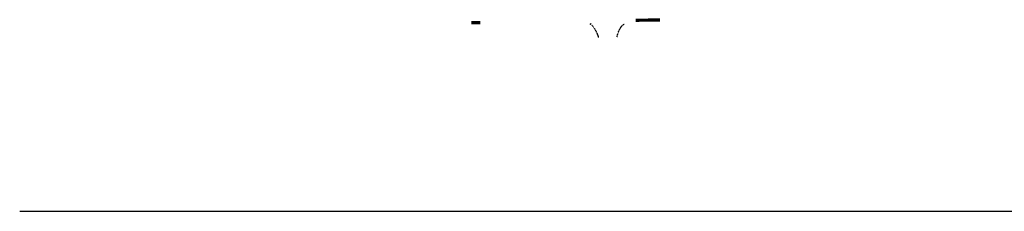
# Model space of a CAD drawing. Header units: feet. Extents: x 2474618 to 2487557, y 495207 to 504443.
# Tile 4 of 158: x 2474618 to 2477404, y 503285 to 503827. Entities that reach past the tile are written whole.
import ezdxf

# ---------------------------------------------------------------- set-up
doc = ezdxf.new("R2010")
doc.units = ezdxf.units.FT
doc.header["$MEASUREMENT"] = 0
doc.linetypes.add('OhDOT_USTN5', pattern=[0.11, 0.055, -0.055])
doc.layers.add('PV_P_Seamline', color=7, linetype='Continuous', lineweight=70)
doc.layers.add('PV_X_Driveway', color=7, linetype='OhDOT_USTN5')
doc.layers.add('RD_X_RR_Cells', color=1, linetype='Continuous')

msp = doc.modelspace()

# ---------------------------------------------------------------- linework, layer by layer
at = {"layer": 'PV_P_Seamline'}
for p, q in [((2476361.593, 503825.447), (2476371.4008, 503825.7502)), ((2476371.4008, 503825.7502), (2476396.5453, 503826.1827)), ((2476396.5453, 503826.1827), (2476429.7621, 503826.5672)), ((2475896.6395, 503818.5782), (2475921.6655, 503818.9482))]:
    msp.add_line(p, q, dxfattribs=at)
at = {"layer": 'PV_X_Driveway'}
msp.add_rational_spline([(2476256.9152, 503775.1733), (2476252.4949, 503793.6425), (2476239.9867, 503807.94), (2476239.6179, 503808.2247), (2476239.2491, 503808.5094), (2476237.4777, 503810.135), (2476235.7063, 503811.7605), (2476235.3152, 503812.052), (2476234.924, 503812.3434), (2476234.3833, 503812.6944), (2476233.8426, 503813.0453), (2476233.6137, 503813.2541), (2476233.3848, 503813.4629), (2476233.0906, 503813.6495), (2476232.7963, 503813.836), (2476234.0576, 503815.5893), (2476235.3188, 503817.3426)], [1, 0.970780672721, 1, 1, 1, 1, 1, 1, 1, 1, 1, 1, 1, 1, 1, 1, 1], degree=2, knots=[0, 0, 0, 0.125, 0.125, 0.25, 0.25, 0.375, 0.375, 0.5, 0.5, 0.625, 0.625, 0.75, 0.75, 0.875, 0.875, 1, 1, 1], dxfattribs=at)
msp.add_open_spline([(2476308.6194, 503776.4211), (2476309.2571, 503782.901), (2476312.9365, 503794.5129), (2476319.6867, 503806.606), (2476325.8651, 503812.3419), (2476327.8384, 503813.9261), (2476328.919, 503814.7169), (2476328.919, 503814.7169), (2476328.919, 503814.7169), (2476328.919, 503814.7169)], degree=3, knots=[0, 0, 0, 0, 0.2159328, 0.414446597, 0.454889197, 0.5, 0.5, 0.5, 1, 1, 1, 1], dxfattribs=at)
at = {"layer": 'RD_X_RR_Cells'}
msp.add_line((2474618.3876, 503285.3927), (2484707.7261, 503285.3927), dxfattribs=at)

doc.saveas('drawing.dxf')
